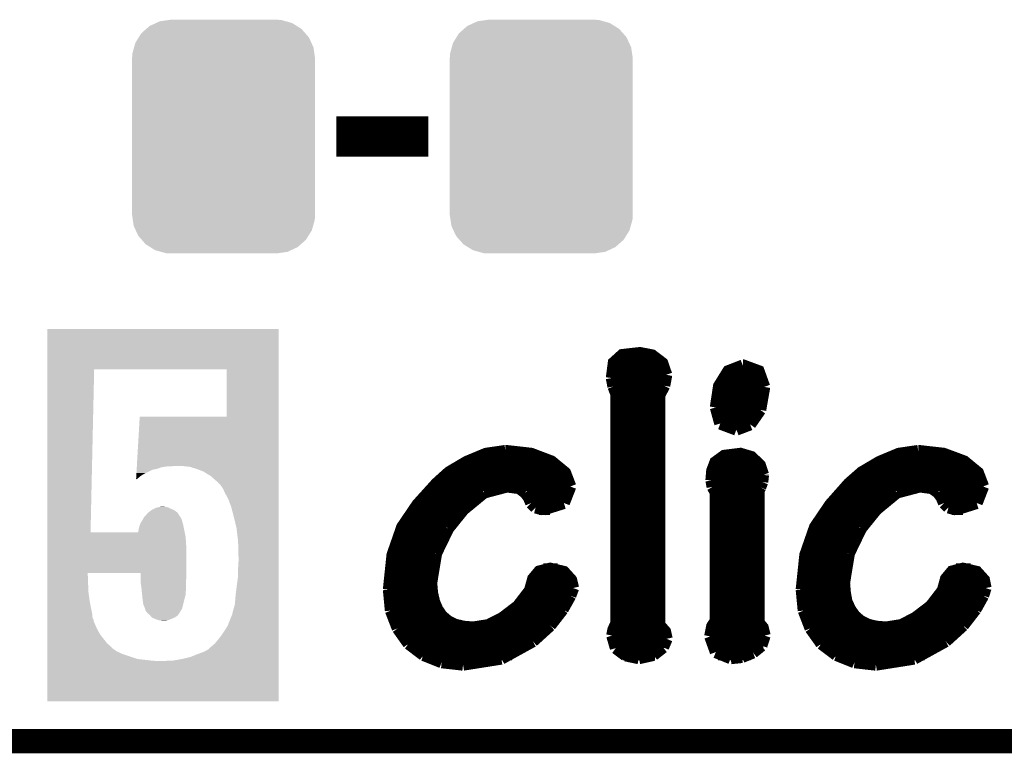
# Model space of a CAD drawing. Extents: x -0.05 to 0.95, y -0.15 to 2.1.
# Tile 6 of 28: x 0.45 to 0.7, y -0.15 to 0.03. Entities that reach past the tile are written whole.
import ezdxf

# ---------------------------------------------------------------- set-up
doc = ezdxf.new("R2010")
doc.units = 0
doc.layers.get('0').update_dxf_attribs({"linetype": 'CONTINUOUS'})
for name, color, linetype in [('ENOCEAN_5_CLICK_V101_GKO', 5, 'CONTINUOUS'), ('ENOCEAN_5_CLICK_V101_GTO', 14, 'CONTINUOUS'), ('ENOCEAN_5_CLICK_V101_GTS', 12, 'CONTINUOUS')]:
    doc.layers.add(name, color=color, linetype=linetype)

# ---------------------------------------------------------------- blocks, each defined once
blk = doc.blocks.new('CUSTOM_64')
for points in [[(-0.01917, 0.02672), (-0.01834, 0.02744), (0.01931, 0.02672), (0.01816, 0.02744)], [(-0.01834, 0.02744), (-0.01674, 0.02818), (0.01816, 0.02744), (0.01697, 0.02818)], [(-0.01674, 0.02818), (-0.01584, 0.0286), (0.01697, 0.02818), (0.01547, 0.0286)], [(-0.01584, 0.0286), (-0.01362, 0.02892), (0.01547, 0.0286), (0.01431, 0.02892)], [(-0.01362, 0.02892), (-0.0131, 0.029), (0.01431, 0.02892), (0.0131, 0.029)], [(-0.02188, 0.02327), (-0.02103, 0.02464), (0.02178, 0.02327), (0.02114, 0.02464)], [(-0.02103, 0.02464), (-0.02042, 0.02561), (0.02114, 0.02464), (0.02029, 0.02561)], [(-0.02042, 0.02561), (-0.01917, 0.02672), (0.02029, 0.02561), (0.01931, 0.02672)], [(-0.02262, 0.02061), (-0.0222, 0.02214), (0.02252, 0.02061), (0.0223, 0.02214)], [(-0.0222, 0.02214), (-0.02188, 0.02327), (0.0223, 0.02214), (0.02178, 0.02327)], [(-0.0227, 0.0194), (-0.02262, 0.02061), (0.0227, 0.0194), (0.02252, 0.02061)], [(-0.0227, -0.0194), (-0.0227, 0.0194), (0.0227, -0.0194), (0.0227, 0.0194)], [(-0.02252, -0.02061), (-0.0227, -0.0194), (0.02262, -0.02061), (0.0227, -0.0194)], [(-0.0223, -0.02214), (-0.02252, -0.02061), (0.0222, -0.02214), (0.02262, -0.02061)], [(-0.02178, -0.02327), (-0.0223, -0.02214), (0.02188, -0.02327), (0.0222, -0.02214)], [(-0.02114, -0.02464), (-0.02178, -0.02327), (0.02103, -0.02464), (0.02188, -0.02327)], [(-0.02029, -0.02561), (-0.02114, -0.02464), (0.02042, -0.02561), (0.02103, -0.02464)], [(-0.01931, -0.02672), (-0.02029, -0.02561), (0.01917, -0.02672), (0.02042, -0.02561)], [(-0.01816, -0.02744), (-0.01931, -0.02672), (0.01834, -0.02744), (0.01917, -0.02672)], [(-0.01697, -0.02818), (-0.01816, -0.02744), (0.01674, -0.02818), (0.01834, -0.02744)], [(-0.01547, -0.0286), (-0.01697, -0.02818), (0.01584, -0.0286), (0.01674, -0.02818)], [(-0.01431, -0.02892), (-0.01547, -0.0286), (0.01362, -0.02892), (0.01584, -0.0286)], [(-0.0131, -0.029), (-0.01431, -0.02892), (0.0131, -0.029), (0.01362, -0.02892)]]:
    blk.add_solid(points)

msp = doc.modelspace()

# ---------------------------------------------------------------- linework, layer by layer
at = {"layer": 'ENOCEAN_5_CLICK_V101_GKO', "const_width": 0.006}
msp.add_lwpolyline([(-0.05, -0.15), (0.85, -0.15)], dxfattribs=at)
at = {"layer": 'ENOCEAN_5_CLICK_V101_GTO'}
for points, const_width in [([(0.5296, 0), (0.5524, 0)], 0.01), ([(0.5979, -0.0599), (0.5984, -0.0561), (0.6005, -0.0542), (0.6049, -0.0537), (0.6079, -0.0543), (0.6104, -0.0562), (0.6114, -0.0591)], 0.003), ([(0.5983, -0.0564), (0.6106, -0.0564)], 0.003), ([(0.6237, -0.0672), (0.6245, -0.0619), (0.6268, -0.0582), (0.6304, -0.0568)], 0.003), ([(0.6304, -0.0568), (0.6305, -0.0568), (0.6343, -0.0582), (0.6357, -0.0621)], 0.003), ([(0.5979, -0.0594), (0.6114, -0.0594)], 0.003), ([(0.5979, -0.0599), (0.5983, -0.062)], 0.003), ([(0.6109, -0.0618), (0.6114, -0.0591)], 0.003), ([(0.6257, -0.0594), (0.6352, -0.0594)], 0.003), ([(0.5983, -0.062), (0.599, -0.0638)], 0.003), ([(0.5984, -0.0624), (0.6107, -0.0624)], 0.003), ([(0.6097, -0.0641), (0.6109, -0.0618)], 0.003), ([(0.6243, -0.0624), (0.6357, -0.0624)], 0.003), ([(0.6347, -0.0678), (0.6357, -0.0621)], 0.003), ([(0.599, -0.1208), (0.599, -0.0638)], 0.003), ([(0.6097, -0.1212), (0.6097, -0.0641)], 0.003), ([(0.599, -0.0654), (0.6097, -0.0654)], 0.003), ([(0.6237, -0.0654), (0.6354, -0.0654)], 0.003), ([(0.6237, -0.0672), (0.6248, -0.0712)], 0.003), ([(0.599, -0.0684), (0.6097, -0.0684)], 0.003), ([(0.6237, -0.0684), (0.6344, -0.0684)], 0.003), ([(0.6322, -0.0714), (0.6347, -0.0678)], 0.003), ([(0.599, -0.0714), (0.6097, -0.0714)], 0.003), ([(0.6248, -0.0712), (0.6288, -0.0727)], 0.003), ([(0.6251, -0.0714), (0.6322, -0.0714)], 0.003), ([(0.6288, -0.0727), (0.6322, -0.0714)], 0.003), ([(0.599, -0.0744), (0.6097, -0.0744)], 0.003), ([(0.5426, -0.1124), (0.5435, -0.1038), (0.5459, -0.0969), (0.5497, -0.0913), (0.5544, -0.0861), (0.5575, -0.0833), (0.5619, -0.0807), (0.5667, -0.0787), (0.5715, -0.078)], 0.003), ([(0.5715, -0.078), (0.5717, -0.078), (0.5779, -0.0787), (0.5829, -0.0806), (0.5863, -0.0834), (0.5876, -0.0868)], 0.003), ([(0.599, -0.0774), (0.6097, -0.0774)], 0.003), ([(0.6226, -0.0853), (0.6228, -0.0829), (0.6236, -0.0808), (0.6258, -0.0792), (0.6298, -0.0787), (0.6325, -0.0795), (0.6346, -0.0815), (0.6354, -0.0839)], 0.003), ([(0.645, -0.1124), (0.6459, -0.1038), (0.6483, -0.0969), (0.6521, -0.0913), (0.6567, -0.0861), (0.6599, -0.0833), (0.6643, -0.0807), (0.6691, -0.0787), (0.6739, -0.078)], 0.003), ([(0.6739, -0.078), (0.674, -0.078), (0.6802, -0.0787), (0.6853, -0.0806), (0.6887, -0.0834), (0.69, -0.0868)], 0.003), ([(0.5624, -0.0804), (0.5826, -0.0804)], 0.003), ([(0.599, -0.0804), (0.6097, -0.0804)], 0.003), ([(0.6239, -0.0804), (0.6336, -0.0804)], 0.003), ([(0.6648, -0.0804), (0.685, -0.0804)], 0.003), ([(0.5574, -0.0834), (0.5863, -0.0834)], 0.003), ([(0.599, -0.0834), (0.6097, -0.0834)], 0.003), ([(0.6227, -0.0834), (0.6354, -0.0834)], 0.003), ([(0.6352, -0.0857), (0.6354, -0.084)], 0.003), ([(0.6354, -0.084), (0.6354, -0.0839)], 0.003), ([(0.6598, -0.0834), (0.6887, -0.0834)], 0.003), ([(0.5541, -0.0864), (0.5876, -0.0864)], 0.003), ([(0.5662, -0.0883), (0.5719, -0.0868)], 0.003), ([(0.5719, -0.0868), (0.5749, -0.0872)], 0.003), ([(0.586, -0.0909), (0.5876, -0.0868)], 0.003), ([(0.599, -0.0864), (0.6097, -0.0864)], 0.003), ([(0.6226, -0.0853), (0.6229, -0.0869)], 0.003), ([(0.6227, -0.0864), (0.635, -0.0864)], 0.003), ([(0.6229, -0.0869), (0.6237, -0.0883)], 0.003), ([(0.6347, -0.087), (0.6352, -0.0857)], 0.003), ([(0.6565, -0.0864), (0.6899, -0.0864)], 0.003), ([(0.6686, -0.0883), (0.6743, -0.0868)], 0.003), ([(0.6743, -0.0868), (0.6773, -0.0872)], 0.003), ([(0.6884, -0.0909), (0.69, -0.0868)], 0.003), ([(0.5513, -0.0894), (0.5645, -0.0894)], 0.003), ([(0.5611, -0.0925), (0.5662, -0.0883)], 0.003), ([(0.5749, -0.0872), (0.5764, -0.0883)], 0.003), ([(0.5764, -0.0883), (0.5773, -0.0895)], 0.003), ([(0.5772, -0.0894), (0.587, -0.0894)], 0.003), ([(0.599, -0.0894), (0.6097, -0.0894)], 0.003), ([(0.6223, -0.124), (0.6228, -0.1215), (0.6237, -0.1201), (0.6237, -0.0883)], 0.003), ([(0.6237, -0.0894), (0.6343, -0.0894)], 0.003), ([(0.6343, -0.0878), (0.6347, -0.087)], 0.003), ([(0.6343, -0.1206), (0.6343, -0.0878)], 0.003), ([(0.6537, -0.0894), (0.6669, -0.0894)], 0.003), ([(0.6635, -0.0925), (0.6686, -0.0883)], 0.003), ([(0.6773, -0.0872), (0.6788, -0.0883)], 0.003), ([(0.6788, -0.0883), (0.6797, -0.0895)], 0.003), ([(0.6796, -0.0894), (0.6894, -0.0894)], 0.003), ([(0.5773, -0.0895), (0.5779, -0.0909)], 0.003), ([(0.5779, -0.0909), (0.579, -0.092)], 0.003), ([(0.5809, -0.0925), (0.586, -0.0909)], 0.003), ([(0.6797, -0.0895), (0.6803, -0.0909)], 0.003), ([(0.6803, -0.0909), (0.6814, -0.092)], 0.003), ([(0.6833, -0.0925), (0.6884, -0.0909)], 0.003), ([(0.5488, -0.0924), (0.5612, -0.0924)], 0.003), ([(0.5573, -0.0972), (0.5611, -0.0925)], 0.003), ([(0.579, -0.092), (0.5809, -0.0925)], 0.003), ([(0.5798, -0.0924), (0.5826, -0.0924)], 0.003), ([(0.599, -0.0924), (0.6097, -0.0924)], 0.003), ([(0.6237, -0.0924), (0.6343, -0.0924)], 0.003), ([(0.6512, -0.0924), (0.6636, -0.0924)], 0.003), ([(0.6597, -0.0972), (0.6635, -0.0925)], 0.003), ([(0.6814, -0.092), (0.6833, -0.0925)], 0.003), ([(0.6822, -0.0924), (0.685, -0.0924)], 0.003), ([(0.5468, -0.0954), (0.5586, -0.0954)], 0.003), ([(0.599, -0.0954), (0.6097, -0.0954)], 0.003), ([(0.6237, -0.0954), (0.6343, -0.0954)], 0.003), ([(0.6492, -0.0954), (0.661, -0.0954)], 0.003), ([(0.5452, -0.0984), (0.5566, -0.0984)], 0.003), ([(0.5543, -0.1034), (0.5573, -0.0972)], 0.003), ([(0.599, -0.0984), (0.6097, -0.0984)], 0.003), ([(0.6237, -0.0984), (0.6343, -0.0984)], 0.003), ([(0.6476, -0.0984), (0.659, -0.0984)], 0.003), ([(0.6567, -0.1034), (0.6597, -0.0972)], 0.003), ([(0.5441, -0.1014), (0.5551, -0.1014)], 0.003), ([(0.599, -0.1014), (0.6097, -0.1014)], 0.003), ([(0.6237, -0.1014), (0.6343, -0.1014)], 0.003), ([(0.6465, -0.1014), (0.6575, -0.1014)], 0.003), ([(0.5531, -0.1107), (0.5543, -0.1034)], 0.003), ([(0.6555, -0.1107), (0.6567, -0.1034)], 0.003), ([(0.5433, -0.1044), (0.554, -0.1044)], 0.003), ([(0.599, -0.1044), (0.6097, -0.1044)], 0.003), ([(0.6237, -0.1044), (0.6343, -0.1044)], 0.003), ([(0.6457, -0.1044), (0.6564, -0.1044)], 0.003), ([(0.5428, -0.1074), (0.5533, -0.1074)], 0.003), ([(0.5531, -0.1107), (0.5533, -0.1132), (0.5538, -0.1154), (0.5546, -0.1173), (0.5557, -0.1189), (0.5572, -0.1202), (0.559, -0.1211), (0.5611, -0.1216), (0.5635, -0.1218), (0.5673, -0.1212), (0.5708, -0.1194), (0.5746, -0.1165), (0.5776, -0.1126), (0.5784, -0.1097), (0.5799, -0.1079), (0.5826, -0.1072), (0.586, -0.108), (0.5878, -0.11), (0.5883, -0.112)], 0.003), ([(0.5809, -0.1074), (0.5845, -0.1074)], 0.003), ([(0.599, -0.1074), (0.6097, -0.1074)], 0.003), ([(0.6237, -0.1074), (0.6343, -0.1074)], 0.003), ([(0.6452, -0.1074), (0.6557, -0.1074)], 0.003), ([(0.6555, -0.1107), (0.6557, -0.1132), (0.6561, -0.1154), (0.657, -0.1173), (0.6581, -0.1189), (0.6596, -0.1202), (0.6614, -0.1211), (0.6635, -0.1216), (0.6659, -0.1218), (0.6697, -0.1212), (0.6732, -0.1194), (0.677, -0.1165), (0.68, -0.1126), (0.6808, -0.1097), (0.6823, -0.1079), (0.685, -0.1072), (0.6884, -0.108), (0.6902, -0.11), (0.6906, -0.112)], 0.003), ([(0.6833, -0.1074), (0.6869, -0.1074)], 0.003), ([(0.5426, -0.1104), (0.5531, -0.1104)], 0.003), ([(0.5782, -0.1104), (0.5879, -0.1104)], 0.003), ([(0.599, -0.1104), (0.6097, -0.1104)], 0.003), ([(0.6237, -0.1104), (0.6343, -0.1104)], 0.003), ([(0.645, -0.1104), (0.6555, -0.1104)], 0.003), ([(0.6806, -0.1104), (0.6903, -0.1104)], 0.003), ([(0.5426, -0.1124), (0.5431, -0.1176)], 0.003), ([(0.5426, -0.1134), (0.5533, -0.1134)], 0.003), ([(0.5771, -0.1134), (0.5878, -0.1134)], 0.003), ([(0.5876, -0.1139), (0.5883, -0.112)], 0.003), ([(0.599, -0.1134), (0.6097, -0.1134)], 0.003), ([(0.6237, -0.1134), (0.6343, -0.1134)], 0.003), ([(0.645, -0.1124), (0.6455, -0.1176)], 0.003), ([(0.645, -0.1134), (0.6557, -0.1134)], 0.003), ([(0.6795, -0.1134), (0.6902, -0.1134)], 0.003), ([(0.69, -0.1139), (0.6906, -0.112)], 0.003), ([(0.5857, -0.1173), (0.5876, -0.1139)], 0.003), ([(0.6881, -0.1173), (0.69, -0.1139)], 0.003), ([(0.5429, -0.1164), (0.5541, -0.1164)], 0.003), ([(0.5431, -0.1176), (0.5448, -0.122)], 0.003), ([(0.5747, -0.1164), (0.5863, -0.1164)], 0.003), ([(0.5826, -0.1213), (0.5857, -0.1173)], 0.003), ([(0.599, -0.1164), (0.6097, -0.1164)], 0.003), ([(0.6237, -0.1164), (0.6343, -0.1164)], 0.003), ([(0.6453, -0.1164), (0.6565, -0.1164)], 0.003), ([(0.6455, -0.1176), (0.6472, -0.122)], 0.003), ([(0.6771, -0.1164), (0.6887, -0.1164)], 0.003), ([(0.685, -0.1213), (0.6881, -0.1173)], 0.003), ([(0.5437, -0.1194), (0.5562, -0.1194)], 0.003), ([(0.5709, -0.1194), (0.5842, -0.1194)], 0.003), ([(0.598, -0.1238), (0.5983, -0.1223), (0.599, -0.1208)], 0.003), ([(0.599, -0.1194), (0.6097, -0.1194)], 0.003), ([(0.6237, -0.1194), (0.6343, -0.1194)], 0.003), ([(0.6343, -0.1206), (0.6353, -0.1218), (0.6358, -0.1238)], 0.003), ([(0.6461, -0.1194), (0.6586, -0.1194)], 0.003), ([(0.6733, -0.1194), (0.6866, -0.1194)], 0.003), ([(0.5448, -0.122), (0.5475, -0.1258)], 0.003), ([(0.545, -0.1224), (0.5816, -0.1224)], 0.003), ([(0.5783, -0.1252), (0.5826, -0.1213)], 0.003), ([(0.5983, -0.1224), (0.6108, -0.1224)], 0.003), ([(0.6097, -0.1212), (0.6111, -0.1228), (0.6115, -0.1246)], 0.003), ([(0.6225, -0.1224), (0.6355, -0.1224)], 0.003), ([(0.6472, -0.122), (0.6499, -0.1258)], 0.003), ([(0.6474, -0.1224), (0.684, -0.1224)], 0.003), ([(0.6807, -0.1252), (0.685, -0.1213)], 0.003), ([(0.5472, -0.1254), (0.578, -0.1254)], 0.003), ([(0.5475, -0.1258), (0.5512, -0.1286)], 0.003), ([(0.5705, -0.1295), (0.5783, -0.1252)], 0.003), ([(0.598, -0.1238), (0.5989, -0.1269)], 0.003), ([(0.5982, -0.1254), (0.6114, -0.1254)], 0.003), ([(0.6106, -0.1267), (0.6115, -0.1246)], 0.003), ([(0.6223, -0.124), (0.6237, -0.1279)], 0.003), ([(0.6224, -0.1254), (0.6355, -0.1254)], 0.003), ([(0.635, -0.1263), (0.6358, -0.1238)], 0.003), ([(0.6496, -0.1254), (0.6804, -0.1254)], 0.003), ([(0.6499, -0.1258), (0.6536, -0.1286)], 0.003), ([(0.6729, -0.1295), (0.6807, -0.1252)], 0.003), ([(0.5509, -0.1284), (0.5731, -0.1284)], 0.003), ([(0.5989, -0.1269), (0.6013, -0.1287)], 0.003), ([(0.6006, -0.1284), (0.6086, -0.1284)], 0.003), ([(0.6082, -0.1286), (0.6106, -0.1267)], 0.003), ([(0.6237, -0.1279), (0.6274, -0.1294)], 0.003), ([(0.6242, -0.1284), (0.6323, -0.1284)], 0.003), ([(0.6302, -0.1291), (0.6329, -0.128)], 0.003), ([(0.6329, -0.128), (0.635, -0.1263)], 0.003), ([(0.6533, -0.1284), (0.6755, -0.1284)], 0.003), ([(0.5512, -0.1286), (0.5557, -0.1304)], 0.003), ([(0.5557, -0.1304), (0.561, -0.131)], 0.003), ([(0.561, -0.131), (0.5705, -0.1295)], 0.003), ([(0.6013, -0.1287), (0.6046, -0.1294)], 0.003), ([(0.6046, -0.1294), (0.6082, -0.1286)], 0.003), ([(0.6274, -0.1294), (0.6302, -0.1291)], 0.003), ([(0.6536, -0.1286), (0.6581, -0.1304)], 0.003), ([(0.6581, -0.1304), (0.6634, -0.131)], 0.003), ([(0.6634, -0.131), (0.6729, -0.1295)], 0.003)]:
    msp.add_lwpolyline(points, dxfattribs=dict(at, const_width=const_width))
for points in [[(0.4579, -0.0577), (0.4579, -0.0477), (0.5153, -0.0577), (0.5153, -0.0477)], [(0.4579, -0.0477), (0.4579, -0.0477), (0.5153, -0.0477), (0.4579, -0.0477)], [(0.4579, -0.0982), (0.4579, -0.0577), (0.4686, -0.0982), (0.4695, -0.0577)], [(0.5024, -0.0695), (0.5024, -0.0577), (0.5153, -0.0695), (0.5153, -0.0577)], [(0.48009, -0.0817), (0.4808, -0.0695), (0.5153, -0.0817), (0.5153, -0.0695)], [(0.48001, -0.0831), (0.48004, -0.0826), (0.4831, -0.0831), (0.4841, -0.0826)], [(0.48004, -0.0826), (0.48005, -0.0824), (0.4842, -0.0826), (0.4852, -0.0824)], [(0.48005, -0.0824), (0.48007, -0.0821), (0.4852, -0.0824), (0.486, -0.0821)], [(0.48007, -0.0821), (0.48008, -0.0819), (0.486, -0.0821), (0.487, -0.0819)], [(0.48008, -0.0819), (0.48009, -0.0818), (0.487, -0.0819), (0.4881, -0.0818)], [(0.48009, -0.0818), (0.48009, -0.0817), (0.4881, -0.0818), (0.4906, -0.0817)], [(0.4919, -0.0818), (0.4913, -0.0817), (0.5153, -0.0818), (0.5153, -0.0817)], [(0.4931, -0.0819), (0.4919, -0.0818), (0.5153, -0.0819), (0.5153, -0.0818)], [(0.4948, -0.0824), (0.4931, -0.0819), (0.5153, -0.0824), (0.5153, -0.0819)], [(0.4966, -0.0831), (0.4948, -0.0824), (0.5153, -0.0831), (0.5153, -0.0824)], [(0.4799, -0.085), (0.4802, -0.0849), (0.4799, -0.085), (0.47991, -0.0849)], [(0.47991, -0.0849), (0.47994, -0.0843), (0.4802, -0.0849), (0.4809, -0.0843)], [(0.47994, -0.0843), (0.47996, -0.0839), (0.4809, -0.0843), (0.4815, -0.0839)], [(0.47996, -0.0839), (0.47999, -0.0835), (0.4815, -0.0839), (0.4822, -0.0835)], [(0.47999, -0.0835), (0.48001, -0.0831), (0.4822, -0.0835), (0.4831, -0.0831)], [(0.4984, -0.0842), (0.4966, -0.0831), (0.5153, -0.0842), (0.5153, -0.0831)], [(0.5001, -0.0857), (0.4984, -0.0842), (0.5153, -0.0857), (0.5153, -0.0842)], [(0.5009, -0.0865), (0.5001, -0.0857), (0.5153, -0.0865), (0.5153, -0.0857)], [(0.5016, -0.0876), (0.5009, -0.0865), (0.5153, -0.0876), (0.5153, -0.0865)], [(0.5017, -0.0879), (0.5016, -0.0876), (0.5153, -0.0879), (0.5153, -0.0876)], [(0.5021, -0.0887), (0.5017, -0.0879), (0.5153, -0.0887), (0.5153, -0.0879)], [(0.5028, -0.09), (0.5021, -0.0887), (0.5153, -0.09), (0.5153, -0.0887)], [(0.5035, -0.0919), (0.5028, -0.09), (0.5153, -0.0919), (0.5153, -0.09)], [(0.4829, -0.0933), (0.48354, -0.0928), (0.4902, -0.0933), (0.4895, -0.0928)], [(0.48354, -0.0928), (0.4838, -0.0926), (0.4895, -0.0928), (0.4891, -0.0926)], [(0.4838, -0.0926), (0.4842, -0.0924), (0.4891, -0.0926), (0.4887, -0.0924)], [(0.4842, -0.0924), (0.4848, -0.0921), (0.4887, -0.0924), (0.48804, -0.0921)], [(0.4848, -0.0921), (0.4856, -0.0919), (0.48804, -0.0921), (0.4876, -0.0919)], [(0.4856, -0.0919), (0.4862, -0.0918), (0.4876, -0.0919), (0.4863, -0.0918)], [(0.5041, -0.0942), (0.5035, -0.0919), (0.5153, -0.0942), (0.5153, -0.0919)], [(0.4809, -0.0961), (0.48155, -0.095), (0.49151, -0.0961), (0.4912, -0.095)], [(0.48155, -0.095), (0.48161, -0.0949), (0.4912, -0.095), (0.4912, -0.0949)], [(0.48161, -0.0949), (0.4819, -0.0944), (0.4912, -0.0949), (0.4909, -0.0944)], [(0.4819, -0.0944), (0.48226, -0.094), (0.4909, -0.0944), (0.4906, -0.094)], [(0.48226, -0.094), (0.4829, -0.0933), (0.4906, -0.094), (0.4902, -0.0933)], [(0.5048, -0.0971), (0.5041, -0.0942), (0.5153, -0.0971), (0.5153, -0.0942)], [(0.4804, -0.0982), (0.4806, -0.0971), (0.49196, -0.0982), (0.49174, -0.0971)], [(0.4806, -0.0971), (0.48081, -0.0964), (0.49174, -0.0971), (0.4916, -0.0964)], [(0.48081, -0.0964), (0.4809, -0.0961), (0.4916, -0.0964), (0.49151, -0.0961)], [(0.5052, -0.1004), (0.5048, -0.0971), (0.5153, -0.1004), (0.5153, -0.0971)], [(0.4579, -0.0994), (0.4579, -0.0982), (0.4922, -0.0994), (0.49196, -0.0982)], [(0.4579, -0.0982), (0.4579, -0.0982), (0.4804, -0.0982), (0.4686, -0.0982)], [(0.4579, -0.1011), (0.4579, -0.0994), (0.4923, -0.1011), (0.4922, -0.0994)], [(0.4579, -0.1025), (0.4579, -0.1011), (0.4924, -0.1025), (0.4923, -0.1011)], [(0.4579, -0.1083), (0.4579, -0.1025), (0.4924, -0.1083), (0.4924, -0.1025)], [(0.5053, -0.1042), (0.5052, -0.1004), (0.5153, -0.1042), (0.5153, -0.1004)], [(0.5053, -0.1055), (0.5053, -0.1042), (0.5153, -0.1055), (0.5153, -0.1042)], [(0.5052, -0.1071), (0.5053, -0.1055), (0.5153, -0.1071), (0.5153, -0.1055)], [(0.5052, -0.109), (0.5052, -0.1071), (0.5153, -0.109), (0.5153, -0.1071)], [(0.4579, -0.111), (0.4579, -0.1083), (0.468, -0.111), (0.4679, -0.1083)], [(0.481, -0.1086), (0.481, -0.1083), (0.4924, -0.1086), (0.4924, -0.1083)], [(0.481, -0.1101), (0.481, -0.1086), (0.4923, -0.1101), (0.4924, -0.1086)], [(0.5049, -0.1112), (0.5052, -0.109), (0.5153, -0.1112), (0.5153, -0.109)], [(0.4579, -0.1132), (0.4579, -0.111), (0.4681, -0.1132), (0.468, -0.111)], [(0.481, -0.1104), (0.481, -0.1101), (0.4923, -0.1104), (0.4923, -0.1101)], [(0.4812, -0.1118), (0.481, -0.1104), (0.4923, -0.1118), (0.4923, -0.1104)], [(0.48125, -0.1123), (0.4812, -0.1118), (0.4923, -0.1123), (0.4923, -0.1118)], [(0.48132, -0.113), (0.48125, -0.1123), (0.4922, -0.113), (0.4923, -0.1123)], [(0.5046, -0.1136), (0.5049, -0.1112), (0.5153, -0.1136), (0.5153, -0.1112)], [(0.4579, -0.1153), (0.4579, -0.1132), (0.4684, -0.1153), (0.4681, -0.1132)], [(0.48139, -0.1136), (0.48132, -0.113), (0.4922, -0.1136), (0.4922, -0.113)], [(0.4815, -0.1147), (0.48139, -0.1136), (0.49191, -0.1147), (0.4922, -0.1136)], [(0.48161, -0.1155), (0.4815, -0.1147), (0.4917, -0.1155), (0.49191, -0.1147)], [(0.5044, -0.116), (0.5046, -0.1136), (0.5153, -0.116), (0.5153, -0.1136)], [(0.4579, -0.1169), (0.4579, -0.1153), (0.4687, -0.1169), (0.4684, -0.1153)], [(0.4579, -0.1183), (0.4579, -0.1169), (0.469, -0.1183), (0.4687, -0.1169)], [(0.4817, -0.1161), (0.48161, -0.1155), (0.49155, -0.1161), (0.4917, -0.1155)], [(0.48212, -0.1171), (0.4817, -0.1161), (0.4913, -0.1171), (0.49155, -0.1161)], [(0.4822, -0.1173), (0.48212, -0.1171), (0.49118, -0.1173), (0.4913, -0.1171)], [(0.5038, -0.1182), (0.5044, -0.116), (0.5153, -0.1182), (0.5153, -0.116)], [(0.4579, -0.1194), (0.4579, -0.1183), (0.4691, -0.1194), (0.469, -0.1183)], [(0.4579, -0.12), (0.4579, -0.1194), (0.4694, -0.12), (0.4691, -0.1194)], [(0.4822, -0.1175), (0.4822, -0.1173), (0.49106, -0.1175), (0.49118, -0.1173)], [(0.48227, -0.1176), (0.4822, -0.1175), (0.491, -0.1176), (0.49106, -0.1175)], [(0.4824, -0.1178), (0.48227, -0.1176), (0.4909, -0.1178), (0.491, -0.1176)], [(0.48255, -0.118), (0.4824, -0.1178), (0.4908, -0.118), (0.4909, -0.1178)], [(0.4827, -0.1182), (0.48255, -0.118), (0.4906, -0.1182), (0.4908, -0.118)], [(0.48282, -0.1183), (0.4827, -0.1182), (0.4906, -0.1183), (0.4906, -0.1182)], [(0.4833, -0.1187), (0.48282, -0.1183), (0.49027, -0.1187), (0.4906, -0.1183)], [(0.48347, -0.1189), (0.4833, -0.1187), (0.4901, -0.1189), (0.49027, -0.1187)], [(0.4838, -0.1193), (0.48347, -0.1189), (0.4895, -0.1193), (0.4901, -0.1189)], [(0.4847, -0.1197), (0.4838, -0.1193), (0.48854, -0.1197), (0.4895, -0.1193)], [(0.5031, -0.1201), (0.5035, -0.1191), (0.5153, -0.1201), (0.5153, -0.1191)], [(0.5035, -0.1191), (0.5038, -0.1185), (0.5153, -0.1191), (0.5153, -0.1185)], [(0.5038, -0.1185), (0.5038, -0.1182), (0.5153, -0.1185), (0.5153, -0.1182)], [(0.4579, -0.1203), (0.4579, -0.12), (0.4694, -0.1203), (0.4694, -0.12)], [(0.4579, -0.1219), (0.4579, -0.1203), (0.4701, -0.1219), (0.4694, -0.1203)], [(0.4579, -0.1234), (0.4579, -0.1219), (0.4709, -0.1234), (0.4701, -0.1219)], [(0.485, -0.1198), (0.4847, -0.1197), (0.4883, -0.1198), (0.48854, -0.1197)], [(0.4856, -0.12), (0.485, -0.1198), (0.4877, -0.12), (0.4883, -0.1198)], [(0.4867, -0.1201), (0.4856, -0.12), (0.4872, -0.1201), (0.4877, -0.12)], [(0.5017, -0.1228), (0.5026, -0.1214), (0.5153, -0.1228), (0.5153, -0.1214)], [(0.5026, -0.1214), (0.5031, -0.1201), (0.5153, -0.1214), (0.5153, -0.1201)], [(0.4579, -0.1247), (0.4579, -0.1234), (0.4719, -0.1247), (0.4709, -0.1234)], [(0.4995, -0.1257), (0.5008, -0.1241), (0.5153, -0.1257), (0.5153, -0.1241)], [(0.5008, -0.1241), (0.5017, -0.1228), (0.5153, -0.1241), (0.5153, -0.1228)], [(0.4579, -0.1257), (0.4579, -0.1247), (0.4727, -0.1257), (0.4719, -0.1247)], [(0.4579, -0.1265), (0.4579, -0.1257), (0.4736, -0.1265), (0.4727, -0.1257)], [(0.4579, -0.1271), (0.4579, -0.1265), (0.4742, -0.1271), (0.4736, -0.1265)], [(0.498, -0.1271), (0.4981, -0.1269), (0.5153, -0.1271), (0.5153, -0.1269)], [(0.4981, -0.1269), (0.4995, -0.1257), (0.5153, -0.1269), (0.5153, -0.1257)], [(0.4579, -0.1275), (0.4579, -0.1271), (0.4748, -0.1275), (0.4742, -0.1271)], [(0.4579, -0.1276), (0.4579, -0.1275), (0.4749, -0.1276), (0.4748, -0.1275)], [(0.4579, -0.1284), (0.4579, -0.1276), (0.4766, -0.1284), (0.4749, -0.1276)], [(0.4579, -0.1296), (0.4579, -0.1284), (0.4802, -0.1296), (0.4766, -0.1284)], [(0.4913, -0.1296), (0.4934, -0.1291), (0.5153, -0.1296), (0.5153, -0.1291)], [(0.4934, -0.1291), (0.4951, -0.1284), (0.5153, -0.1291), (0.5153, -0.1284)], [(0.4951, -0.1284), (0.4965, -0.1279), (0.5153, -0.1284), (0.5153, -0.1279)], [(0.4965, -0.1279), (0.4973, -0.1275), (0.5153, -0.1279), (0.5153, -0.1275)], [(0.4973, -0.1275), (0.498, -0.1271), (0.5153, -0.1275), (0.5153, -0.1271)], [(0.4579, -0.1298), (0.4579, -0.1296), (0.482, -0.1298), (0.4802, -0.1296)], [(0.4579, -0.13), (0.4579, -0.1298), (0.4837, -0.13), (0.482, -0.1298)], [(0.4579, -0.1301), (0.4579, -0.13), (0.4849, -0.1301), (0.4837, -0.13)], [(0.4579, -0.1401), (0.4579, -0.1301), (0.5153, -0.1401), (0.5153, -0.1301)], [(0.4862, -0.1301), (0.489, -0.13), (0.5153, -0.1301), (0.5153, -0.13)], [(0.489, -0.13), (0.4913, -0.1296), (0.5153, -0.13), (0.5153, -0.1296)]]:
    msp.add_solid(points, dxfattribs=at)

# ---------------------------------------------------------------- block references
at = {"layer": 'ENOCEAN_5_CLICK_V101_GTS'}
for p in [(0.5016, 0), (0.5804, 0)]:
    msp.add_blockref('CUSTOM_64', p, dxfattribs=at)

doc.saveas('drawing.dxf')
